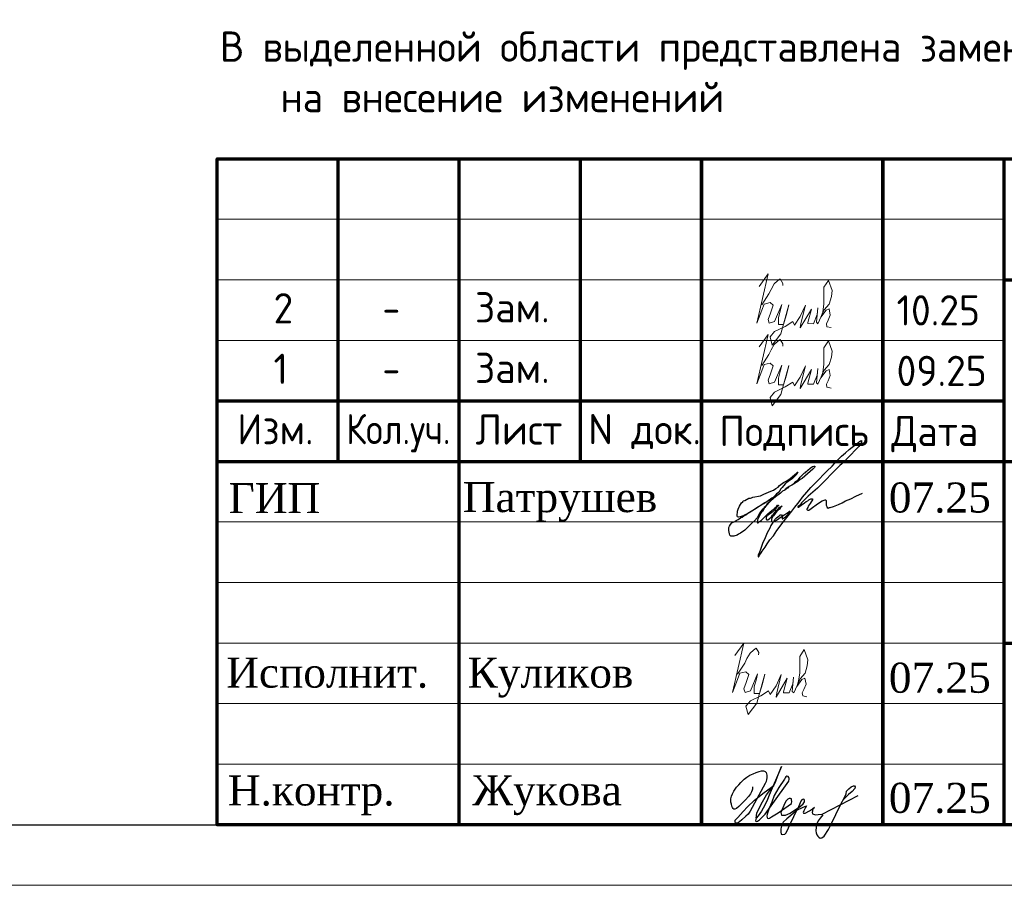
# Model space of a CAD drawing. Header units: millimetres. Extents: x 448962 to 1592680, y -326645 to -197113.
# Tile 3 of 256: x 487729 to 495866, y -286227 to -279080. Entities that reach past the tile are written whole.
import ezdxf

# ---------------------------------------------------------------- set-up
doc = ezdxf.new("R2010")
doc.units = ezdxf.units.MM
for name, color, linetype in [('PDF _S_NET_PROFILE_AXIS', 7, 'Continuous'), ('PDF7_Text', 7, 'Continuous'), ('PDF8_Text', 7, 'Continuous'), ('ТОЛСТЫЕ_ОСНОВНЫЕ', 6, 'Continuous')]:
    doc.layers.add(name, color=color, linetype=linetype)
for name, color, linetype, lineweight in [('Выноски', 20, 'Continuous', 20), ('Рамка', 7, 'Continuous', 70), ('Текст', 7, 'Continuous', 25), ('ТОНКИЕ', 7, 'Continuous', 9)]:
    doc.layers.add(name, color=color, linetype=linetype, lineweight=lineweight)
doc.styles.add('PDF Times New Roman', font='times.ttf')
doc.styles.add('ГОСТ', font='GOST_Common.ttf')

# ---------------------------------------------------------------- blocks, each defined once
blk = doc.blocks.new('*U986')
at = {"layer": 'ТОЛСТЫЕ_ОСНОВНЫЕ', "color": 6}
blk.add_lwpolyline([(20, 5), (589, 5), (589, 415), (20, 415)], close=True, dxfattribs=at)
at = {"layer": 'ТОНКИЕ'}
blk.add_lwpolyline([(0, 0), (594, 0), (594, 420), (0, 420)], close=True, dxfattribs=at)
blk = doc.blocks.new('11')
at = {"layer": 'Выноски'}
for p, q in [((47988.8, 66781.2), (48016, 66805.9)), ((48016, 66805.9), (48038.2, 66823.2)), ((48038.2, 66823.2), (48060.4, 66786.2)), ((47944.3, 66699.8), (47961.6, 66736.8)), ((47961.6, 66736.8), (47988.8, 66781.2)), ((48060.4, 66786.2), (48058, 66768.9)), ((47885.1, 66608.4), (47944.3, 66699.8))]:
    blk.add_line(p, q, dxfattribs=at)
blk.add_lwpolyline([(47862.8, 66761.5), (47936.9, 66865.2), (47843.1, 66457.8), (47885.1, 66564), (47904.8, 66615.8), (47954.2, 66628.2), (47978.9, 66605.9), (47956.7, 66539.3), (47936.9, 66487.4), (47946.8, 66457.8), (47991.3, 66470.2), (48050.6, 66610.9), (48040.7, 66568.9), (48023.4, 66504.7), (48023.4, 66447.9), (48065.4, 66447.9), (48090.1, 66529.4), (48109.8, 66608.4), (48043.2, 66368.9), (47971.5, 66275.1), (47954.2, 66344.2), (47991.3, 66388.7), (48077.7, 66430.6), (48142, 66470.2), (48154.3, 66440.5), (48203.7, 66512.1), (48245.7, 66605.9), (48208.7, 66455.3), (48203.7, 66418.3), (48295.1, 66573.8), (48265.5, 66462.7), (48265.5, 66455.3), (48312.4, 66452.9), (48342.1, 66529.4), (48347, 66583.7), (48337.1, 66465.2), (48349.5, 66452.9), (48401.3, 66568.9), (48443.3, 66615.8), (48460.6, 66677.5), (48465.6, 66726.9), (48435.9, 66810.9), (48398.9, 66754.1), (48398.9, 66618.3), (48389, 66549.2), (48374.2, 66507.2), (48416.2, 66564), (48440.9, 66576.3), (48450.7, 66524.5), (48433.5, 66482.5), (48418.6, 66452.9), (48423.6, 66428.2), (48458.2, 66420.8)], dxfattribs=at)
blk = doc.blocks.new('яяя')
at = {"lineweight": 30}
for points in [[(345424, 110432), (345425, 110410), (345424, 110397), (345417, 110379), (345406, 110350), (345390, 110319), (345357, 110275), (345310, 110221), (345265, 110176), (345198, 110110), (345161, 110077), (345133, 110066), (345116, 110066), (345102, 110075), (345090, 110091), (345082, 110115), (345074, 110146), (345066, 110182), (345064, 110206), (345067, 110234), (345077, 110278), (345095, 110320), (345114, 110361), (345134, 110395), (345159, 110428), (345195, 110469), (345228, 110506), (345284, 110560), (345331, 110595), (345379, 110625), (345435, 110648), (345486, 110670), (345532, 110686), (345573, 110696), (345605, 110698), (345621, 110695), (345635, 110687), (345648, 110671), (345656, 110649), (345659, 110625), (345659, 110583), (345656, 110553), (345647, 110523), (345635, 110489), (345387, 110033), (345349, 109985), (345311, 109948), (345247, 109889), (345209, 109858), (345192, 109844), (345180, 109837), (345157, 109833), (345150, 109835), (345140, 109842), (345135, 109856), (345138, 109881), (345148, 109892), (345183, 109930), (345267, 110024), (345343, 110105), (345455, 110213), (345617, 110343), (345775, 110456), (345811, 110526), (345838, 110607), (345890, 110740), (345902, 110771), (345698, 110295), (345672, 110226), (345626, 110132), (345572, 110032), (345518, 109953), (345481, 109918), (345497, 110001), (345567, 110147), (345655, 110301), (345760, 110442)], [(345481, 109918), (345476, 109896), (345475, 109874), (345485, 109861), (345506, 109866), (345539, 109891), (345632, 109983), (345968, 110450), (346022, 110527), (346029, 110560), (346027, 110579), (346026, 110590), (346010, 110605), (345993, 110609), (345975, 110601), (345962, 110584), (345954, 110562), (345857, 110421), (345783, 110292), (345741, 110183), (345701, 110079), (345665, 109985), (345660, 109952), (345666, 109929), (345669, 109915), (345682, 109910), (345702, 109914), (345735, 109941), (345846, 110007), (346065, 110160), (346075, 110193), (346070, 110217), (346066, 110236), (346052, 110241), (346030, 110241), (346007, 110228), (345978, 110203), (345960, 110164), (345892, 110010), (345895, 109986), (345904, 109966), (345925, 109964), (345969, 109968), (346045, 110000), (346218, 110114), (346261, 110154), (346280, 110184), (346282, 110210), (346278, 110225), (346263, 110229), (346241, 110222), (346220, 110198), (346162, 110049), (345989, 109904), (345932, 109849), (345906, 109805), (345891, 109739), (345890, 109690), (345899, 109652), (345924, 109647), (345956, 109655), (345980, 109674), (346058, 109838), (346158, 110046), (346261, 110098), (346314, 110120), (346292, 110079), (346269, 110036), (346261, 110008), (346267, 109998), (346293, 109998), (346363, 110039), (346445, 110095), (346421, 110068), (346414, 110040), (346407, 110011), (346416, 109990), (346466, 109972), (346509, 109977), (346574, 109984), (347172, 110293)], [(346586, 109971), (346543, 109917), (346509, 109873), (346489, 109825), (346475, 109767), (346472, 109710), (346478, 109675), (346485, 109641), (346501, 109621), (346517, 109602), (346542, 109589), (346568, 109592), (346605, 109620), (346680, 109731), (346736, 109842), (346865, 110115), (346962, 110290), (346969, 110318), (346979, 110360), (347013, 110403), (347056, 110434), (347091, 110450), (347109, 110450), (347121, 110434), (347115, 110405), (347072, 110355), (347012, 110307), (346924, 110222)]]:
    blk.add_lwpolyline(points, dxfattribs=at)
blk = doc.blocks.new('A$Cd09756da')
at = {"layer": 'PDF _S_NET_PROFILE_AXIS', "lineweight": 30, "elevation": 0}
blk.add_lwpolyline([(-13735.1, 2813.9), (-13718.2, 2835.1), (-13697, 2852), (-13684.3, 2868.9), (-13650.4, 2902.8), (-13642, 2907), (-13637.7, 2915.5), (-13629.3, 2919.7), (-13620.8, 2928.2), (-13599.6, 2945.1), (-13582.7, 2957.8), (-13570, 2962.1), (-13561.5, 2962.1), (-13561.5, 2957.8), (-13565.8, 2949.4), (-13578.5, 2936.7), (-13667.4, 2860.5), (-13684.3, 2852), (-13701.2, 2835.1), (-13752, 2805.4), (-13773.2, 2792.7), (-13798.6, 2775.8), (-13802.8, 2771.6), (-13807.1, 2771.6), (-13798.6, 2775.8), (-13785.9, 2784.3), (-13781.7, 2784.3), (-13777.4, 2788.5), (-13781.7, 2784.3), (-13785.9, 2780), (-13794.4, 2775.8), (-13811.3, 2763.1), (-13828.2, 2754.6), (-13845.2, 2737.7), (-13887.5, 2708.1), (-13925.6, 2674.2), (-13967.9, 2631.9), (-13980.6, 2619.2), (-13984.9, 2610.7), (-13993.3, 2606.5), (-14001.8, 2593.8), (-14018.7, 2572.6), (-14031.4, 2551.4), (-14039.9, 2534.5), (-14061.1, 2509.1), (-14086.5, 2487.9), (-14141.5, 2432.9), (-14175.4, 2407.5), (-14192.3, 2399), (-14205, 2390.6), (-14230.4, 2382.1), (-14255.8, 2382.1), (-14264.3, 2390.6), (-14268.5, 2403.3), (-14272.7, 2428.7), (-14272.7, 2454.1), (-14268.5, 2466.8), (-14260, 2479.5), (-14247.3, 2492.2), (-14221.9, 2504.9), (-14213.5, 2513.3), (-14196.5, 2521.8), (-14175.4, 2534.5), (-14162.7, 2538.7), (-14150, 2551.4), (-14133, 2559.9), (-14116.1, 2572.6), (-14073.8, 2598), (-14027.2, 2627.6), (-13984.9, 2653), (-13946.8, 2678.4), (-13929.8, 2691.1), (-13917.1, 2699.6), (-13904.4, 2703.8), (-13896, 2712.3), (-13896, 2708.1), (-13904.4, 2703.8), (-13908.7, 2699.6), (-13921.4, 2691.1), (-13938.3, 2678.4), (-13976.4, 2657.3), (-14061.1, 2602.2), (-14103.4, 2576.8), (-14137.3, 2559.9), (-14150, 2551.4), (-14162.7, 2547.2), (-14171.1, 2543), (-14179.6, 2543), (-14192.3, 2538.7), (-14200.8, 2543), (-14205, 2547.2), (-14205, 2564.1), (-14200.8, 2576.8), (-14200.8, 2589.5), (-14196.5, 2606.5), (-14183.8, 2631.9), (-14166.9, 2657.3), (-14158.4, 2665.7), (-14154.2, 2674.2), (-14141.5, 2678.4), (-14107.6, 2695.4), (-14094.9, 2695.4), (-14086.5, 2699.6), (-14073.8, 2703.8), (-14010.3, 2716.5), (-13984.9, 2729.2), (-13963.7, 2737.7), (-13925.6, 2754.6), (-13904.4, 2763.1), (-13883.3, 2775.8), (-13866.3, 2788.5), (-13853.6, 2801.2), (-13819.8, 2826.6), (-13794.4, 2839.3), (-13781.7, 2847.8), (-13764.7, 2860.5), (-13730.9, 2890.1), (-13713.9, 2902.8), (-13705.5, 2911.3), (-13701.2, 2911.3), (-13709.7, 2894.3), (-13735.1, 2868.9), (-13747.8, 2860.5), (-13781.7, 2835.1), (-13794.4, 2826.6), (-13807.1, 2813.9), (-13832.5, 2784.3), (-13845.2, 2771.6), (-13849.4, 2763.1), (-13866.3, 2741.9), (-13879, 2733.5), (-13891.7, 2716.5), (-13896, 2712.3), (-13896, 2708.1), (-13900.2, 2703.8), (-13908.7, 2699.6), (-13921.4, 2686.9), (-13942.5, 2661.5), (-13955.2, 2648.8), (-13967.9, 2631.9), (-13976.4, 2619.2), (-13984.9, 2610.7), (-13989.1, 2606.5), (-13984.9, 2610.7), (-13980.6, 2610.7), (-13984.9, 2606.5), (-13993.3, 2585.3), (-14001.8, 2581.1), (-14006, 2572.6), (-14010.3, 2568.4), (-14035.7, 2517.6), (-14035.7, 2504.9), (-14039.9, 2496.4), (-14035.7, 2492.2), (-14031.4, 2492.2), (-14018.7, 2504.9), (-14006, 2513.3), (-13951, 2568.4), (-13917.1, 2593.8), (-13904.4, 2606.5), (-13891.7, 2610.7), (-13887.5, 2619.2), (-13874.8, 2631.9), (-13870.6, 2640.3), (-13862.1, 2640.3), (-13862.1, 2636.1), (-13879, 2619.2), (-13896, 2598), (-13921.4, 2576.8), (-13934.1, 2568.4), (-13946.8, 2555.7), (-13951, 2555.7), (-13959.5, 2551.4), (-13963.7, 2543), (-13963.7, 2521.8), (-13959.5, 2517.6), (-13951, 2517.6), (-13938.3, 2526), (-13921.4, 2543), (-13912.9, 2555.7), (-13904.4, 2564.1), (-13879, 2593.8), (-13862.1, 2610.7), (-13853.6, 2623.4), (-13840.9, 2627.6), (-13836.7, 2631.9), (-13832.5, 2631.9), (-13845.2, 2619.2), (-13853.6, 2606.5), (-13866.3, 2598), (-13887.5, 2572.6), (-13904.4, 2551.4), (-13912.9, 2543), (-13917.1, 2534.5), (-13921.4, 2521.8), (-13921.4, 2509.1), (-13917.1, 2504.9), (-13904.4, 2500.6), (-13900.2, 2504.9), (-13891.7, 2521.8), (-13879, 2534.5), (-13857.9, 2551.4), (-13849.4, 2559.9), (-13836.7, 2559.9), (-13832.5, 2551.4), (-13832.5, 2526), (-13828.2, 2526), (-13819.8, 2530.3), (-13807.1, 2538.7), (-13781.7, 2564.1), (-13773.2, 2576.8), (-13769, 2581.1), (-13769, 2585.3), (-13773.2, 2585.3), (-13777.4, 2581.1), (-13785.9, 2576.8), (-13811.3, 2559.9), (-13840.9, 2538.7), (-13879, 2513.3), (-13887.5, 2509.1), (-13900.2, 2504.9), (-13908.7, 2496.4), (-13925.6, 2471), (-13934.1, 2449.8), (-13955.2, 2411.7), (-13972.2, 2369.4), (-13993.3, 2322.8), (-14010.3, 2272), (-14018.7, 2250.9), (-14031.4, 2225.5), (-14031.4, 2212.8), (-14027.2, 2212.8), (-14023, 2217), (-14018.7, 2225.5), (-14010.3, 2238.2), (-14006, 2246.6), (-13997.6, 2259.3), (-13972.2, 2293.2), (-13955.2, 2318.6), (-13934.1, 2352.5), (-13904.4, 2386.3), (-13874.8, 2428.7), (-13815.5, 2509.1), (-13781.7, 2551.4), (-13752, 2589.5), (-13726.6, 2623.4), (-13701.2, 2653), (-13684.3, 2678.4), (-13663.1, 2703.8), (-13629.3, 2746.2), (-13595.4, 2784.3), (-13553.1, 2826.6), (-13464.2, 2919.7), (-13417.6, 2962.1), (-13379.5, 3004.4), (-13341.4, 3042.5), (-13307.5, 3072.1), (-13277.9, 3097.5), (-13252.5, 3118.7), (-13231.3, 3135.6), (-13214.4, 3148.3), (-13201.7, 3156.8), (-13193.2, 3165.3), (-13184.8, 3165.3), (-13184.8, 3169.5), (-13176.3, 3173.7), (-13176.3, 3152.6), (-13184.8, 3139.9), (-13193.2, 3131.4), (-13197.5, 3122.9), (-13294.8, 3025.6), (-13320.2, 2995.9), (-13354.1, 2966.3), (-13540.4, 2780), (-13616.6, 2712.3), (-13671.6, 2657.3), (-13680.1, 2644.6), (-13688.5, 2636.1), (-13697, 2631.9), (-13701.2, 2627.6), (-13701.2, 2623.4), (-13697, 2623.4), (-13688.5, 2627.6), (-13675.8, 2640.3), (-13646.2, 2657.3), (-13633.5, 2670), (-13620.8, 2674.2), (-13612.3, 2682.7), (-13595.4, 2691.1), (-13582.7, 2691.1), (-13582.7, 2682.7), (-13591.2, 2665.7), (-13599.6, 2653), (-13616.6, 2631.9), (-13620.8, 2619.2), (-13625, 2610.7), (-13629.3, 2606.5), (-13629.3, 2602.2), (-13620.8, 2593.8), (-13616.6, 2598), (-13612.3, 2598), (-13603.9, 2602.2), (-13591.2, 2610.7), (-13540.4, 2648.8), (-13502.3, 2674.2), (-13476.9, 2682.7), (-13472.6, 2682.7), (-13468.4, 2678.4), (-13468.4, 2640.3), (-13464.2, 2627.6), (-13459.9, 2619.2), (-13451.5, 2614.9), (-13443, 2619.2), (-13434.5, 2619.2), (-13409.1, 2627.6), (-13366.8, 2644.6), (-13337.2, 2657.3), (-13307.5, 2674.2), (-13265.2, 2691.1), (-13222.9, 2712.3), (-13167.8, 2737.7)], dxfattribs=at)
at = {"layer": 'Рамка', "color": 7}
for p, q in [((-17500, 3000), (-17500, 5500)), ((-15500, 3000), (-15500, 5500)), ((-12000, 4500), (0, 4500)), ((-18500, 3500), (-12000, 3500)), ((-18500, 3000), (0, 3000)), ((-12000, 1500), (0, 1500))]:
    blk.add_line(p, q, dxfattribs=at)
at = {"layer": 'Рамка'}
for p, q in [((-16500, 0), (-16500, 5500)), ((-14500, 0), (-14500, 5500)), ((-14500, 5500), (-14500, 0)), ((-13000, 5500), (-13000, 0)), ((-13000, 0), (-13000, 5500)), ((-12000, 5500), (-12000, 0))]:
    blk.add_line(p, q, dxfattribs=at)
at = {"layer": 'Рамка', "color": 7, "lineweight": 15}
for p, q in [((-18500, 5000), (-12000, 5000)), ((-18500, 4500), (-12000, 4500)), ((-18500, 4000), (-12000, 4000)), ((-18500, 2500), (-12000, 2500)), ((-18500, 2000), (-12000, 2000)), ((-18500, 1500), (-12000, 1500)), ((-18500, 1000), (-12000, 1000)), ((-18500, 500), (-12000, 500))]:
    blk.add_line(p, q, dxfattribs=at)
at = {"layer": 'Рамка'}
blk.add_lwpolyline([(0, 0), (-18500, 0), (-18500, 5500), (0, 5500)], close=True, dxfattribs=at)
at = {"color": 2, "lineweight": 60, "xscale": 0.5, "yscale": 0.5, "zscale": 0.5}
blk.add_blockref('яяя', (-186788.7, -54904), dxfattribs=at)
at = {"layer": 'Выноски', "color": 0}
blk.add_blockref('11', (-62085.6, -65364.8), dxfattribs=at)
at = {"layer": 'PDF7_Text', "char_height": 247.95, "attachment_point": 7, "style": 'PDF Times New Roman'}
for s, insert in [('07.25', (-12950.3, 2572.9)), ('Патрушев', (-16471.2, 2500)), ('07.25', (-12950.3, 1084.7)), ('Жукова', (-16392.4, 78.7)), ('07.25', (-12950.3, 92.6))]:
    blk.add_mtext(s, dxfattribs=dict(at, insert=insert))
at = {"layer": 'PDF7_Text', "insert": (-16432.2, 1049.7), "char_height": 247.953, "attachment_point": 7, "style": 'PDF Times New Roman'}
blk.add_mtext_dynamic_manual_height_columns('{\\C256;Куликов}', width=2000, gutter_width=1250, heights=[0], dxfattribs=at)
at = {"layer": 'PDF8_Text', "char_height": 247.95, "attachment_point": 7, "style": 'PDF Times New Roman'}
for s, insert in [('ГИП', (-18407, 2572.9)), ('Исполнит.', (-18426.5, 1127.3)), ('Н.контр.', (-18413.1, 78.6))]:
    blk.add_mtext(s, dxfattribs=dict(at, insert=insert))
at = {"layer": 'Текст', "color": 7, "style": 'ГОСТ'}
for s, p in [('Изм.', (-18335.9, 3141.2)), ('Лист', (-16365.4, 3138.5)), ('N док.', (-15435.4, 3141.3)), ('Подпись', (-14351.2, 3126.6)), ('Дата', (-12929.5, 3126.6))]:
    blk.add_text(s, height=250, dxfattribs=at).set_placement(p)
at = {"layer": 'Текст', "color": 7, "style": 'ГОСТ', "width": 0.9}
blk.add_text('Кол.уч.', height=250, dxfattribs=at).set_placement((-17435.4, 3142.7))

msp = doc.modelspace()

# ---------------------------------------------------------------- block references
at = {"xscale": 100, "yscale": 100, "zscale": 100}
msp.add_blockref('*U986', (448962.3, -286227.4), dxfattribs=at)
at = {"lineweight": 50, "ltscale": 100}
msp.add_blockref('A$Cd09756da', (507862.3, -285727.4), dxfattribs=at)
at = {"layer": 'Выноски', "color": 0}
for p in [(445976.7, -348043.2), (445976.7, -348543.2)]:
    msp.add_blockref('11', p, dxfattribs=at)

# ---------------------------------------------------------------- texts
note = msp.add_mtext_dynamic_manual_height_columns('\\pi1250;{\\H1.5152x;Общие указания :\\P}Настоящий подраздел разработан в составе рабочей документации на строительство объекта {\\H2.4344x; }"Строительство жилого комплекса со встроенными помещениями общественного-делового и коммерческого {\\H1.3552x; }назначения по адресу: г. Чита, ул. 1-я Коллективная. Жилой дом со встроенными помещениями {\\H1.71569x; }общественно-делового и коммерческого назначения на первом этаже здания и встроенно-пристроенным {\\H1.59543x; }поликлиническим учреждением (поз. 2.2-2.3){\\H1.73486x; }\\P1.^I" Решения рабочей Документации разработаны на основании:{\\H1.67588x; }\\Pзадания на проектирование, выданного заказчиком;{\\H1.60804x; }\\P-^Iрешений стадии "Проектная Документация (проект №24-04-КР.2)"{\\H1.73065x; }\\Pразработанных ООО "Комплексная проектно-сопроводительная компания", утвержденных {\\H1.67728x; }заказчиком;{\\H1.60757x; }\\PВ соответствии с требованиями нормативных документов:{\\H1.63081x; }\\P-^IФЗ №184 "О техническом регулировании";{\\H1.62306x; }\\P-^IФЗ №123 "Технический регламент о требованиях пожарной безопасности";{\\H1.62565x; }\\P-^IСП 20.13330.2016 "Нагрузки и воздействия",{\\H1.62478x; }\\P-^IСП 63.13330.2018 "Бетонные и железобетонные конструкции. Основные положения".{\\H1.62507x; }\\P-^IСП 22.13330.2016 "Основания зданий и сооружений";{\\H1.62498x; }\\P-^IСП 45.13330.2017 "Земляные сооружения, основания и фундаменты".{\\H1.62501x; }\\P2.^IПри работах по устройству монолитных конструкций руководствоваться СП 70.13330.2012 {\\H1.625x; }"Несущие и ограждающие конструкции".{\\H1.625x; }\\P3.^IЗа относительную отметку 0,000 принята отметка чистого пола первого этажа, {\\H1.625x; }соответствующая абсолютной отметке 648,00 в Балтийской системе высот.{\\H1.625x; }\\P4.^IПеречень видов работ, Зля которых необходимо составлять акты освидетельствования {\\H1.625x; }скрытых работ: {\\H1.625x; }\\PБетонные и железобетонные конструкции монолитные:{\\H1.625x; }\\Pармирование; защитные слои,- анкеровка арматуры; установка закладных деталей.{\\H1.625x; }\\PМонтаж сборных железобетонных и бетонных конструкций:{\\H1.625x; }\\Pсварка и антикоррозионное покрыт при отсутствии актов освиветельствования превшествующих {\\H1.625x; }скрытых работ во всех случаях.{\\H1.625x; }\\P1. Железобетонные конструкции разработаны в соответствии СП 22.13330.2016 "Основания зданий и {\\H1.62576x; }сооружений", СП 63.13330.2018 "Бетонные и железобетонные конструкции. Общие положения".{\\H1.62541x; }\\P2. Несущие конструкции здания рассчитаны и запроектированы для данных геологических условий. {\\H1.62486x; }\\P3. Арматура класса А240 и А500С по ГОСТ Р 34028-2016, материал монолитных конструкций ниже {\\H1.62505x; }нуля - бетон тяжелый класса В25 по ГОСТ 26633-2015.{\\H1.62498x; }\\P4. Работы по бетонированию монолитных конструкций вести в соответствии со СП 70.13330.2012 {\\H1.62501x; }"Несущие и ограждающие конструкции".{\\H1.625x; }\\P5. Все строительно-монтажные работы необходимо выполнять в соответствии со СНиП 12-03-2001 {\\H1.625x; }"Безопасность труда в строительстве. Часть 1. Общие требования.", Безопасность труда в строительстве. {\\H1.625x; }Часть 2. Строительное производство". Строительство здания должно производиться в соответствии с {\\H1.625x; }проектом производства работ (ППР).{\\H1.725x; }\\PПри отсутствии ППР производство строительно-монтажных работ запрещается.{\\H1.67917x; }\\P6. Бетон конструкции должны удовлетворять требованиям ГОСТ 26633-2015, ГОСТ 25192-2012.{\\H1.60694x; }\\P7. Бетон следует укладывать в бетонные конструкции горизонтальными слоями одинаковой {\\H1.63102x; }толщины без разрывов, с последовательным направлением укладки в одну сторону во всех слоях.{\\H1.62299x; }\\P8. В начальный период твердения бетон необходимо защищать от попадания атмосферных осадков {\\H1.62567x; }или потерь влаги.{\\H1.62478x; }\\P9. При перерывах в бетонировании устраивать рабочие швы бетонирования. Места рабочих швов {\\H1.62507x; }бетонирования разработать в ППР и согласовать с авторским надзором. С поверхности рабочих швов {\\H1.62498x; }удалить цементную плёнку металлическими щётками с последующей поливкой водой. В рабочем шве {\\H1.62501x; }устанавливать вертикальные сетки из проволоки ячейкой 50x50мм. Поверхность рабочих швов должна быть {\\H1.625x; }перпендикулярна поверхности плиты. {\\H1.625x; }\\P10. Арматурные изделия изготавливать в соответствии с ГОСТ Р 57997-2017, ГОСТ 5264-80, ГОСТ {\\H1.625x; }14098-2014.{\\H1.625x; }\\P11. Плоские сетки и каркасы изготавливать с помощью контактной точечной сварки (кроме {\\H1.725x; }оговоренных случаев).{\\H1.77917x; }\\P12. Расчётные сопротивления сборных соединений и материалы для сборки принимать по табл. Г1, Г2 {\\H1.66111x; }СП 52-101-2003.{\\H1.61296x; }\\P13. Стыки арматурных стержней должны иметь длину перепуска (нахлёстка) не менее указанной в {\\H1.72901x; }проекте. В неоговоренных случаях длину стыка рабочей арматуры внахлёстку без сварки принимать по {\\H1.67783x; }п.8.3.27 СП 52-101-2003. {\\H1.60739x; }\\P14. Толщина защитного слоя бетона для рабочей арматуры должна соответствовать значениям, {\\H1.63087x; }указанным в проекте. {\\H1.62304x; }\\PВ неоговоренных случаях принимать не менее 25мм.{\\H1.62565x; }\\P{\\H1.62478x; }', width=16929.188, gutter_width=1000, heights=[39809.3, 0], dxfattribs=dict(insert=(470783.2, -245157.9), char_height=250, attachment_point=1, style='ГОСТ'))
for column, words in zip(note.columns.linked_columns, ['\\pi1250;15. Уход за свежеуложенным бетоном начинать сразу после укладки бетонной смеси и осуществлять до достижения прочности бетона не менее 70% от проектной.{\\H1.83409x; }\\P16. Распалубку плит  осуществлять по достижении прочности бетона не менее 80% от проектной.{\\H1.55672x; }\\P17. Два крайних арматурных стержня, расположенных по контуру плиты, привязать ко всем {\\H1.64842x; }стержням в местах пересечений.{\\H1.61719x; }\\P18. В процессе производства работ предусмотреть мероприятия по противопожарной защите и {\\H1.6276x; }контролю за выполнением правил пожарной безопасности на всех этапах строительства.{\\H1.62413x; }\\P19. Все работы Выполнять по проекту производства работ (ППР), согласованному с организациями, {\\H1.72529x; }ответственными за эксплуатацию существующих инженерных сетей и дорог на существующей площадке.{\\H1.67907x; }\\P20. Проект рассчитан на производство работ в период положительных температур. В случае {\\H1.60698x; }выполнения работ при отрицательных температурах необходимо выполнять требования СНиП часть 3 по {\\H1.63101x; }производству работ и ППР.{\\H1.623x; }\\P21. При минимальной температуре воздуха до минус 15°С допускается:{\\H1.62567x; }\\P - выдерживание бетона в конструкции методом термоса, при предварительном разогреве бетонной {\\H1.62478x; }смеси, {\\H1.62507x; }\\P -форсированный электроразогрев бетона в конструкции с повторным уплотнением.{\\H1.62498x; }\\PПри минимальной температуре воздуха до минус 25°С допускается:{\\H1.62501x; }\\P -обогрев бетона в греющей опалубке с помощью низкотемпературных электронагревателей,{\\H1.625x; }\\P -электродный сквозной прогреб бетона,{\\H1.625x; }\\P -электрообогрев с помощью греющего провода.{\\H1.625x; }']):
    column.text = words
at = {"layer": 'Выноски', "color": 1, "insert": (489383.8, -279177), "char_height": 250, "width": 18219.66, "attachment_point": 1, "style": 'ГОСТ'}
msp.add_mtext('\\pi-500,l500;В выделенной области представлена замененная ( актуальная) версия. Содержание изменения см. в листе разрешения на внесение изменений{\\H1.025x; }', dxfattribs=at)
at = {"layer": 'Текст', "color": 7, "style": 'ГОСТ'}
for s, p in [('2', (489826.7, -281587.8)), ('Зам.', (491491.6, -281579.7)), ('10.25', (494975.5, -281604.6)), ('1', (489826.7, -282087.8)), ('Зам.', (491491.6, -282079.7)), ('09.25', (494975.5, -282104.6))]:
    msp.add_text(s, height=250, dxfattribs=at).set_placement(p)
at = {"layer": 'Текст', "color": 7, "style": 'ГОСТ', "width": 0.9}
for p in [(490727.2, -281586.3), (490727.2, -282086.3)]:
    msp.add_text('-', height=250, dxfattribs=at).set_placement(p)

doc.saveas('drawing.dxf')
